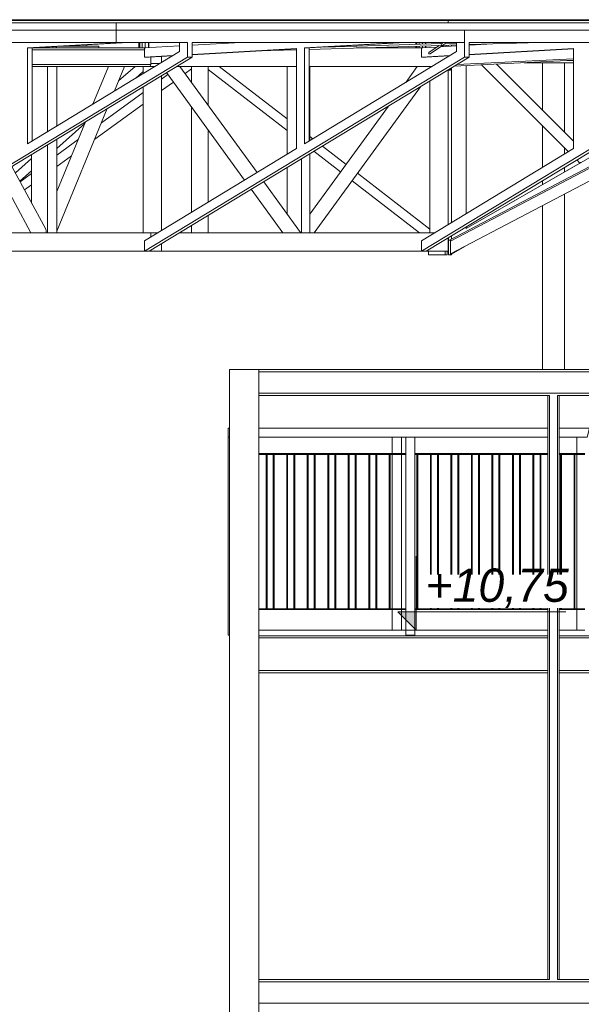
# Model space of a CAD drawing. Header units: centimetres. Extents: x -1103 to 10505, y -997 to 1780.
# Tile 93 of 102: x 9695 to 9999, y 451 to 984. Entities that reach past the tile are written whole.
import ezdxf

# ---------------------------------------------------------------- set-up
doc = ezdxf.new("R2010")
doc.units = ezdxf.units.CM
doc.header["$LTSCALE"] = 0.1
doc.header["$MEASUREMENT"] = 0
doc.linetypes.add('Wipeout_Contour', pattern=[1000, 0, -1000])
for name, color, linetype in [('2_barierki.ISTN', 7, 'Continuous'), ('2_kładka_IFC.K_IR', 7, 'Continuous'), ('2_lądowisko_IFC.ISTN', 7, 'Continuous'), ('2_stropy.K_IR', 7, 'Continuous'), ('3_lądowisko.K_IR', 7, 'Continuous'), ('5_wymiary.K_IR', 7, 'Continuous')]:
    doc.layers.add(name, color=color, linetype=linetype)
doc.styles.add('GENERATED_STYLE_3', font='txt')

# ---------------------------------------------------------------- blocks, each defined once
blk = doc.blocks.new('ElemPrzekroju_677_2', base_point=(10358.23, -421.51))
at = {"layer": '2_stropy.K_IR', "color": 7, "linetype": 'Continuous', "lineweight": 9}
for p, q in [((9412.75, 982.04), (9747.29, 982.04)), ((9747.29, 982.04), (10127.1, 982.04)), ((9747.29, 978.04), (9747.29, 982.04)), ((10127.1, 978.04), (10127.1, 982.04)), ((9412.75, 978.04), (9747.29, 978.04)), ((9747.29, 978.04), (10127.1, 978.04))]:
    blk.add_line(p, q, dxfattribs=at)
blk = doc.blocks.new('ElemPrzekroju_680_2', base_point=(10358.23, -421.51))
at = {"layer": '2_stropy.K_IR', "color": 252, "linetype": 'Continuous', "lineweight": 9}
blk.add_line((9731.4, 969.39), (9731.4, 970.19), dxfattribs=at)
blk = doc.blocks.new('ElemPrzekroju_682_2', base_point=(10358.23, -421.51))
at = {"layer": '3_lądowisko.K_IR', "color": 7, "linetype": 'Continuous', "lineweight": 15}
for p, q in [((9583.55, 983.79), (9600.87, 983.79)), ((9600.87, 983.29), (9583.55, 983.29)), ((9600.87, 983.79), (9927.1, 983.79)), ((9600.87, 983.79), (9600.87, 983.29)), ((9600.87, 983.29), (9927.1, 983.29)), ((9927.1, 983.29), (9927.1, 983.79))]:
    blk.add_line(p, q, dxfattribs=at)
blk = doc.blocks.new('ElemPrzekroju_731_2', base_point=(10358.23, -421.51))
at = {"layer": '2_lądowisko_IFC.ISTN', "color": 252, "linetype": 'Continuous', "lineweight": 9}
for p, q in [((9747.29, 971.49), (9747.29, 978.04)), ((9935.87, 963.49), (9935.87, 978.04)), ((9935.87, 971.49), (9935.87, 978.04)), ((9747.29, 971.49), (9672.55, 971.49)), ((9751.34, 971.49), (9699.27, 968.48)), ((9753.84, 971.49), (9701.77, 968.48)), ((9747.29, 971.49), (9785.88, 971.49)), ((9747.29, 971.49), (9782.41, 971.49)), ((9759.5, 968.53), (9759.5, 971.49)), ((9760.06, 968.53), (9760.06, 971.49)), ((9761.45, 968.53), (9761.45, 971.49)), ((9781.55, 969.58), (9762.65, 968.49)), ((9763.08, 968.53), (9763.08, 971.49)), ((9764.88, 968.62), (9764.88, 971.49)), ((9765, 968.62), (9765, 971.49)), ((9781.55, 966.51), (9781.55, 971.49)), ((9782.41, 971.49), (9785.88, 971.49)), ((9785.88, 963.49), (9785.88, 971.49)), ((9935.87, 971.49), (9788.38, 971.49)), ((9788.38, 963.49), (9788.38, 971.49)), ((9814.63, 971.49), (9788.38, 969.97)), ((9809.5, 971.19), (9809.5, 971.49)), ((9810.06, 971.22), (9810.06, 971.49)), ((9811.45, 971.3), (9811.45, 971.49)), ((9813.08, 971.4), (9813.08, 971.49)), ((9901.34, 971.49), (9849.27, 968.48)), ((9903.84, 971.49), (9851.77, 968.48)), ((9851.77, 967.72), (9923.82, 969.89)), ((9860.3, 968.97), (9923.67, 970.88)), ((9909.5, 970.46), (9909.5, 971.49)), ((9910.06, 970.47), (9910.06, 971.49)), ((9911.45, 970.52), (9911.45, 971.49)), ((9911.45, 968.53), (9911.45, 969.52)), ((9913.08, 970.57), (9913.08, 971.49)), ((9913.08, 968.53), (9913.08, 969.57)), ((9914.88, 970.62), (9914.88, 971.49)), ((9914.88, 968.62), (9914.88, 969.62)), ((9915, 970.62), (9915, 971.49)), ((9915, 968.62), (9915, 969.62)), ((9916.61, 966.08), (9922.13, 969.84)), ((9917.35, 965.4), (9923.94, 969.89)), ((9920.84, 968.96), (9922.02, 969.77)), ((9931.54, 969.58), (9922.73, 969.07)), ((9923.09, 970.87), (9923.09, 971.49)), ((9923.33, 970.39), (9923.46, 970.74)), ((9923.49, 970.04), (9923.33, 970.39)), ((9923.46, 970.74), (9924.55, 971.49)), ((9923.82, 969.89), (9923.49, 970.04)), ((9923.82, 969.89), (9931.54, 970.12)), ((9924.18, 970.06), (9923.82, 969.89)), ((9924.18, 970.06), (9926.28, 971.49)), ((9924.29, 971.31), (9924.29, 971.49)), ((9924.29, 969.16), (9924.29, 969.9)), ((9925.47, 970.94), (9931.54, 971.12)), ((9925.89, 970.95), (9925.89, 971.22)), ((9925.89, 969.25), (9925.89, 969.95)), ((9927.09, 970.99), (9927.09, 971.49)), ((9927.09, 969.32), (9927.09, 969.99)), ((9931.54, 966.51), (9931.54, 971.49)), ((9938.37, 963.49), (9938.37, 971.49)), ((9938.37, 970.33), (9976.86, 971.49)), ((10085.86, 971.49), (9938.37, 971.49)), ((9938.37, 971.33), (9943.68, 971.49)), ((9951.25, 970.72), (9938.37, 969.97)), ((9701.77, 968.48), (9699.27, 968.48)), ((9699.27, 916.64), (9699.27, 968.48)), ((9781.55, 966.51), (9699.27, 916.64)), ((9701.77, 918.15), (9701.77, 968.48)), ((9762.66, 967.49), (9701.77, 967.49)), ((9762.65, 968.49), (9701.87, 968.49)), ((9709.5, 968.53), (9709.5, 968.93)), ((9709.5, 968.53), (9710.06, 968.53)), ((9710.06, 968.53), (9710.06, 968.96)), ((9710.06, 968.53), (9711.45, 968.53)), ((9711.45, 968.53), (9711.45, 969.04)), ((9711.45, 968.53), (9712.36, 968.53)), ((9712.36, 968.53), (9713.08, 968.53)), ((9713.08, 968.53), (9713.08, 969.14)), ((9713.08, 968.53), (9714.88, 968.53)), ((9714.88, 968.53), (9714.88, 969.24)), ((9714.88, 968.53), (9715, 968.53)), ((9715, 968.53), (9715, 969.25)), ((9738, 969.39), (9717.46, 969.39)), ((9738, 968.49), (9738, 969.39)), ((9759.5, 968.53), (9760.06, 968.53)), ((9760.06, 968.53), (9761.45, 968.53)), ((9761.45, 968.53), (9762.36, 968.53)), ((9762.36, 968.53), (9763.08, 968.53)), ((9762.65, 968.49), (9762.65, 967.5)), ((9762.66, 967.49), (9762.65, 967.5)), ((9762.66, 963.48), (9762.66, 967.49)), ((9778.01, 964.37), (9762.66, 963.48)), ((9763.08, 968.53), (9763.35, 968.53)), ((9777.75, 964.21), (9765.16, 963.48)), ((9844.94, 968.23), (9788.38, 964.97)), ((9844.94, 968.09), (9788.38, 964.82)), ((9824.06, 966.88), (9844.94, 967.51)), ((9844.94, 914.01), (9844.94, 968.23)), ((9851.77, 968.48), (9849.27, 968.48)), ((9849.27, 916.64), (9849.27, 968.48)), ((9931.54, 966.51), (9849.27, 916.64)), ((9851.77, 918.15), (9851.77, 968.48)), ((9861.45, 969.01), (9861.45, 969.04)), ((9863.08, 969.06), (9863.08, 969.14)), ((9864.88, 969.11), (9864.88, 969.24)), ((9865, 969.12), (9865, 969.25)), ((9912.65, 968.49), (9877.32, 968.49)), ((9909.5, 968.53), (9909.5, 969.46)), ((9909.5, 968.53), (9910.06, 968.53)), ((9910.06, 968.53), (9910.06, 969.47)), ((9910.06, 968.53), (9911.45, 968.53)), ((9911.45, 968.53), (9912.36, 968.53)), ((9912.36, 968.53), (9913.08, 968.53)), ((9920.84, 968.96), (9912.65, 968.49)), ((9912.65, 963.48), (9912.65, 968.49)), ((9928.01, 964.37), (9912.65, 963.48)), ((9913.08, 968.53), (9913.35, 968.53)), ((9927.75, 964.21), (9915.15, 963.48)), ((9916.61, 966.08), (9916.48, 965.72)), ((9916.48, 965.72), (9916.64, 965.37)), ((9916.64, 965.37), (9917, 965.24)), ((9917, 965.24), (9917.35, 965.4)), ((9923.09, 969.09), (9923.09, 969.31)), ((9994.93, 968.23), (9938.37, 964.97)), ((9994.93, 968.09), (9938.37, 964.82)), ((9994.93, 914.01), (9994.93, 968.23)), ((9785.88, 963.49), (9612.66, 858.49)), ((9788.38, 963.49), (9615.16, 858.49)), ((9766.15, 959.49), (9701.77, 959.49)), ((9935.87, 963.49), (9762.66, 858.49)), ((9765.16, 963.48), (9762.66, 963.48)), ((9938.37, 963.49), (9765.16, 858.49)), ((9765.81, 958.78), (9766.15, 959.49)), ((9766.15, 960.09), (9766.15, 963.54)), ((9766.15, 959.49), (9766.15, 960.09)), ((9770.95, 960.09), (9766.15, 960.09)), ((9771.89, 960.65), (9771.89, 963.87)), ((9771.92, 963.87), (9771.92, 960.68)), ((9788.38, 963.49), (9785.88, 963.49)), ((10085.86, 963.49), (9912.65, 858.49)), ((9915.15, 963.48), (9912.65, 963.48)), ((10088.36, 963.49), (9915.15, 858.49)), ((9927.1, 964.17), (9927.1, 963.82)), ((9938.37, 963.49), (9935.87, 963.49)), ((9978.1, 960.49), (9968.22, 960.49)), ((9978.1, 934.94), (9978.1, 960.49)), ((9978.1, 960.49), (9990.1, 960.49)), ((9994.93, 960.49), (9990.1, 960.49)), ((9990.1, 922.94), (9990.1, 960.49)), ((9994.93, 961.64), (9991.28, 961.64)), ((9709.34, 958.49), (9701.77, 958.49)), ((9710.21, 958.49), (9709.34, 958.49)), ((9710.21, 958.49), (9710.21, 923.27)), ((9715.21, 958.49), (9710.21, 958.49)), ((9714.14, 958.49), (9710.21, 958.49)), ((9715.21, 958.49), (9715.21, 926.3)), ((9750.18, 958.49), (9715.21, 958.49)), ((9734.7, 938.11), (9743.09, 958.49)), ((9746.44, 945.23), (9751.9, 958.49)), ((9748.66, 950.62), (9757.51, 958.49)), ((9751.74, 958.49), (9750.18, 958.49)), ((9764.99, 958.49), (9751.74, 958.49)), ((9758.01, 952.24), (9761.89, 955.69)), ((9761.89, 954.59), (9761.89, 958.49)), ((9764.99, 958.49), (9765.81, 958.78)), ((9764.99, 958.49), (9768.31, 958.49)), ((9771.89, 951.59), (9775.34, 954.08)), ((9774.58, 955.13), (9816.87, 897)), ((9844.94, 958.49), (9780.13, 958.49)), ((9781.48, 958.49), (9780.13, 958.49)), ((9780.13, 958.49), (9781.13, 958.49)), ((9781.69, 958.49), (9781.48, 958.49)), ((9781.77, 958.49), (9781.69, 958.49)), ((9781.77, 958.49), (9823.56, 901.05)), ((9784.59, 954.61), (9788.09, 957.14)), ((9788.09, 949.81), (9788.09, 958.49)), ((9797.09, 937.44), (9797.09, 958.43)), ((9797.09, 956.85), (9839.92, 923.78)), ((9803.15, 958.49), (9839.92, 930.1)), ((9839.92, 958.49), (9839.92, 910.97)), ((9918.31, 958.49), (9851.77, 958.49)), ((9852.21, 958.49), (9852.21, 918.42)), ((9910.36, 958.49), (9904.09, 949.87)), ((9927.09, 872.89), (9927.09, 956.65)), ((9771.89, 869.73), (9771.89, 953.49)), ((9771.89, 945.41), (9778.28, 950.04)), ((9917.09, 868.49), (9917.09, 950.59)), ((9739.35, 928.03), (9761.89, 944.34)), ((9761.89, 868.49), (9761.89, 947.43)), ((9912.01, 947.51), (9854.52, 868.49)), ((9734.4, 937.93), (9734.75, 938.24)), ((9735.73, 919.23), (9761.89, 938.17)), ((9715.21, 869.43), (9742.51, 935.68)), ((9788.09, 879.55), (9788.09, 936.56)), ((9894.77, 937.06), (9852.21, 878.56)), ((9715.21, 890.81), (9730.76, 928.56)), ((9715.21, 914.16), (9730.4, 927.68)), ((9797.09, 885.01), (9797.09, 924.19)), ((9978.1, 903.81), (9978.1, 926.43)), ((9715.21, 919.14), (9715.21, 868.49)), ((9715.21, 910.54), (9726.8, 918.93)), ((9852.21, 920.6), (9853.79, 919.38)), ((9710.21, 916.1), (9710.21, 868.49)), ((9844.94, 914.01), (9762.66, 864.14)), ((9852.21, 911.26), (9852.21, 868.49)), ((9854.41, 912.59), (9868.85, 901.44)), ((9858.99, 915.37), (9871.8, 905.48)), ((9994.93, 914.01), (9912.65, 864.14)), ((10021.59, 913.74), (9927.81, 864.52)), ((9990.1, 911.08), (9990.1, 914.43)), ((9692.75, 900.88), (9701.55, 908.7)), ((9701.55, 910.86), (9701.55, 884.58)), ((9715.21, 904.37), (9723.17, 910.14)), ((9847.71, 908.53), (9847.71, 868.49)), ((9709.14, 870.52), (9690.86, 904.38)), ((9695.19, 896.35), (9701.55, 902.01)), ((9695.31, 896.13), (9701.55, 900.65)), ((9839.92, 903.81), (9839.92, 878.56)), ((9877.97, 900.71), (9917.09, 870.51)), ((9990.1, 901.47), (9990.1, 903.92)), ((9701.12, 868.49), (9683.99, 900.21)), ((9827.17, 896.08), (9847.08, 868.72)), ((9875.03, 896.67), (9911.52, 868.49)), ((9978.1, 894.57), (9978.1, 896.65)), ((9697.71, 891.7), (9701.55, 894.48)), ((9820.48, 892.03), (9837.61, 868.49)), ((9990.1, 794.49), (9990.1, 889.51)), ((9978.1, 794.49), (9978.1, 883.21)), ((9797.09, 868.49), (9797.09, 877.84)), ((9710.21, 868.49), (9661.21, 868.49)), ((9709.29, 870.17), (9709.14, 870.52)), ((9709.34, 869.75), (9709.29, 870.17)), ((9709.34, 868.49), (9709.34, 869.75)), ((9715.21, 868.49), (9710.21, 868.49)), ((9766.15, 868.49), (9715.21, 868.49)), ((9766.15, 866.89), (9766.15, 868.49)), ((9766.15, 868.49), (9769.84, 868.49)), ((9919.83, 868.49), (9781.65, 868.49)), ((9788.09, 868.49), (9788.09, 872.39)), ((9837.61, 868.49), (9837.68, 868.49)), ((9837.68, 868.49), (9837.89, 868.49)), ((9847.19, 868.49), (9847.08, 868.72)), ((9762.66, 858.49), (9762.66, 864.14)), ((9766.15, 866.25), (9766.15, 866.89)), ((9912.65, 858.49), (9912.65, 864.14)), ((9927.1, 865.73), (9927.1, 858.49)), ((9927.19, 864.19), (9927.1, 864.14)), ((9766.15, 858.49), (9615.16, 858.49)), ((9765.16, 858.49), (9762.66, 858.49)), ((9766.15, 858.49), (9766.15, 859.09)), ((9771.89, 858.49), (9766.15, 858.49)), ((9771.89, 860.09), (9771.89, 862.57)), ((9771.89, 859.48), (9771.89, 860.09)), ((9771.89, 858.96), (9771.89, 859.48)), ((9771.89, 858.61), (9771.89, 858.96)), ((9771.89, 858.49), (9771.89, 858.61)), ((9771.92, 858.49), (9771.89, 858.49)), ((9771.92, 862.59), (9771.92, 858.49)), ((9927.1, 858.49), (9771.92, 858.49)), ((9915.15, 858.49), (9912.65, 858.49)), ((9927.19, 858.54), (9927.1, 858.49)), ((9808.6, -82.9), (9808.6, 794.49)), ((9808.6, 794.49), (9824.6, 794.49)), ((9824.6, -83.71), (9824.6, 794.49)), ((9824.6, 794.49), (10343.6, 794.49)), ((9824.6, 793.29), (10343.6, 793.29)), ((9824.6, 781.69), (10343.6, 781.69)), ((9824.6, 780.49), (9981.9, 780.49)), ((9981.1, 464.49), (9981.1, 780.49)), ((9981.9, 464.49), (9981.9, 780.49)), ((9986.3, 780.49), (10343.6, 780.49)), ((9986.3, 464.49), (9986.3, 780.49)), ((9987.1, 464.49), (9987.1, 780.49)), ((9824.6, 653.49), (9904.06, 653.49)), ((9981.1, 650.49), (9824.6, 650.49)), ((9909.06, 653.49), (9981.1, 653.49)), ((9987.1, 653.49), (10001.03, 653.49)), ((10004.06, 650.49), (9987.1, 650.49)), ((9981.1, 649.34), (9824.6, 649.34)), ((10007.03, 649.34), (9987.1, 649.34)), ((9981.1, 631.64), (9824.6, 631.64)), ((9981.1, 630.49), (9824.6, 630.49)), ((10005.65, 631.64), (9987.1, 631.64)), ((10005.38, 630.49), (9987.1, 630.49)), ((9824.6, 464.49), (9981.9, 464.49)), ((9986.3, 464.49), (10343.6, 464.49)), ((9824.6, 463.29), (10343.6, 463.29)), ((9824.6, 451.69), (10343.6, 451.69))]:
    blk.add_line(p, q, dxfattribs=at)
blk = doc.blocks.new('ElemPrzekroju_869_2', base_point=(10358.23, -421.51))
at = {"layer": '2_barierki.ISTN', "color": 252, "linetype": 'Continuous', "lineweight": 0}
for p, q in [((9808.03, 757.85), (9808.03, 762.85)), ((9808.6, 762.85), (9808.03, 762.85)), ((9981.1, 762.85), (9824.6, 762.85)), ((10003.53, 762.85), (9987.1, 762.85)), ((10002.35, 757.85), (10003.53, 762.85)), ((9904.06, 757.85), (9824.6, 757.85)), ((9981.1, 757.85), (9909.06, 757.85)), ((10001.03, 757.85), (9987.1, 757.85)), ((10002.35, 757.85), (10001.03, 757.85))]:
    blk.add_line(p, q, dxfattribs=at)
blk = doc.blocks.new('ElemPrzekroju_870_2', base_point=(10358.23, -421.51))
at = {"layer": '2_barierki.ISTN', "color": 252, "linetype": 'Continuous', "lineweight": 0}
for p, q in [((9828.53, 665.1), (9824.6, 665.1)), ((9904.06, 664.6), (9824.6, 664.6)), ((9829.03, 665.1), (9828.53, 665.1)), ((9839.64, 665.1), (9829.03, 665.1)), ((9840.14, 665.1), (9839.64, 665.1)), ((9850.76, 665.1), (9840.14, 665.1)), ((9851.26, 665.1), (9850.76, 665.1)), ((9861.87, 665.1), (9851.26, 665.1)), ((9862.37, 665.1), (9861.87, 665.1)), ((9872.98, 665.1), (9862.37, 665.1)), ((9873.48, 665.1), (9872.98, 665.1)), ((9884.09, 665.1), (9873.48, 665.1)), ((9884.59, 665.1), (9884.09, 665.1)), ((9895.2, 665.1), (9884.59, 665.1)), ((9895.7, 665.1), (9895.2, 665.1)), ((9904.06, 665.1), (9895.7, 665.1)), ((9917.42, 665.1), (9909.06, 665.1)), ((9981.1, 664.6), (9909.06, 664.6)), ((9917.92, 665.1), (9917.42, 665.1)), ((9928.53, 665.1), (9917.92, 665.1)), ((9929.03, 665.1), (9928.53, 665.1)), ((9939.64, 665.1), (9929.03, 665.1)), ((9940.14, 665.1), (9939.64, 665.1)), ((9950.76, 665.1), (9940.14, 665.1)), ((9951.26, 665.1), (9950.76, 665.1)), ((9961.87, 665.1), (9951.26, 665.1)), ((9962.37, 665.1), (9961.87, 665.1)), ((9972.98, 665.1), (9962.37, 665.1)), ((9973.48, 665.1), (9972.98, 665.1)), ((9981.1, 665.1), (9973.48, 665.1)), ((9995.2, 665.1), (9987.1, 665.1)), ((10001.03, 664.6), (9987.1, 664.6)), ((9995.7, 665.1), (9995.2, 665.1)), ((10001.03, 665.1), (9995.7, 665.1))]:
    blk.add_line(p, q, dxfattribs=at)
blk = doc.blocks.new('ElemPrzekroju_871_2', base_point=(10358.23, -421.51))
at = {"layer": '2_barierki.ISTN', "color": 252, "linetype": 'Continuous', "lineweight": 0}
for p, q in [((9904.06, 749.1), (9824.6, 749.1)), ((9828.53, 748.6), (9824.6, 748.6)), ((9829.03, 748.6), (9828.53, 748.6)), ((9839.64, 748.6), (9829.03, 748.6)), ((9840.14, 748.6), (9839.64, 748.6)), ((9850.76, 748.6), (9840.14, 748.6)), ((9851.26, 748.6), (9850.76, 748.6)), ((9861.87, 748.6), (9851.26, 748.6)), ((9862.37, 748.6), (9861.87, 748.6)), ((9872.98, 748.6), (9862.37, 748.6)), ((9873.48, 748.6), (9872.98, 748.6)), ((9884.09, 748.6), (9873.48, 748.6)), ((9884.59, 748.6), (9884.09, 748.6)), ((9895.2, 748.6), (9884.59, 748.6)), ((9895.7, 748.6), (9895.2, 748.6)), ((9904.06, 748.6), (9895.7, 748.6)), ((9981.1, 749.1), (9909.06, 749.1)), ((9917.42, 748.6), (9909.06, 748.6)), ((9917.92, 748.6), (9917.42, 748.6)), ((9928.53, 748.6), (9917.92, 748.6)), ((9929.03, 748.6), (9928.53, 748.6)), ((9939.64, 748.6), (9929.03, 748.6)), ((9940.14, 748.6), (9939.64, 748.6)), ((9950.76, 748.6), (9940.14, 748.6)), ((9951.26, 748.6), (9950.76, 748.6)), ((9961.87, 748.6), (9951.26, 748.6)), ((9962.37, 748.6), (9961.87, 748.6)), ((9972.98, 748.6), (9962.37, 748.6)), ((9973.48, 748.6), (9972.98, 748.6)), ((9981.1, 748.6), (9973.48, 748.6)), ((10001.03, 749.1), (9987.1, 749.1)), ((9995.2, 748.6), (9987.1, 748.6)), ((9995.7, 748.6), (9995.2, 748.6)), ((10001.03, 748.6), (9995.7, 748.6))]:
    blk.add_line(p, q, dxfattribs=at)
blk = doc.blocks.new('ElemPrzekroju_1029_2', base_point=(10358.23, -421.51))
at = {"layer": '2_stropy.K_IR', "color": 7, "linetype": 'Continuous', "lineweight": 9}
for p, q in [((9927.1, 983.29), (10127.1, 983.29)), ((9927.1, 982.04), (9927.1, 983.29))]:
    blk.add_line(p, q, dxfattribs=at)
blk = doc.blocks.new('ElemPrzekroju_1122_2', base_point=(10358.23, -421.51))
at = {"layer": '3_lądowisko.K_IR', "color": 7, "linetype": 'Continuous', "lineweight": 15}
blk.add_line((9927.1, 983.79), (10117.1, 983.79), dxfattribs=at)
blk = doc.blocks.new('ElemPrzekroju_1138_2', base_point=(10358.23, -421.51))
at = {"layer": '2_kładka_IFC.K_IR', "color": 7, "linetype": 'Continuous', "lineweight": 15}
for p, q in [((9928.79, 971.49), (9928.79, 971.04)), ((9928.79, 970.04), (9928.79, 969.42)), ((9942.8, 970.23), (9942.57, 970.45)), ((9942.82, 970.23), (9942.6, 970.46)), ((9928.39, 857.13), (10141.84, 969.15)), ((9927.19, 964.18), (9927.19, 963.87)), ((9994.93, 961.82), (9930.3, 958.6)), ((9994.93, 962.62), (9931.74, 959.47)), ((9936.79, 958.92), (9936.79, 878.77)), ((9936.79, 958.92), (9936.79, 878.77)), ((9936.8, 958.92), (9936.8, 958.92)), ((9992.18, 912.35), (9945.2, 959.34)), ((9994.93, 918.08), (9953.28, 959.74)), ((9994.93, 918.11), (9953.3, 959.74)), ((9927.19, 956.71), (9927.19, 956.5)), ((9927.19, 956.5), (9928.39, 956.5)), ((9928.39, 957.44), (9928.39, 957.44)), ((9928.39, 957.44), (9928.39, 956.52)), ((9928.39, 957.44), (9928.39, 957.44)), ((9928.39, 957.44), (9928.39, 956.5)), ((9928.39, 956.62), (9928.79, 956.62)), ((9928.4, 956.62), (9928.4, 956.55)), ((9928.79, 957.68), (9928.79, 956.62)), ((9928.79, 957.68), (9928.79, 957.68)), ((9928.79, 956.62), (9928.79, 873.92)), ((10021.59, 919.55), (9936.79, 870.8)), ((9928.39, 863.9), (10021.59, 912.81)), ((9998.33, 906.2), (9936.79, 870.82)), ((9998.34, 906.18), (9996.64, 907.89)), ((9998.34, 906.18), (9998.39, 906.22)), ((9998.39, 906.22), (9998.55, 906.31)), ((9998.55, 906.31), (9998.78, 906.44)), ((9998.78, 906.44), (9999.06, 906.6)), ((9936.79, 871.61), (9936.79, 871.61)), ((9936.79, 871.61), (9936.79, 870.82)), ((9936.79, 871.61), (9936.79, 871.61)), ((9936.79, 871.61), (9936.79, 870.8)), ((9927.19, 865.79), (9927.19, 864.54)), ((9927.19, 864.54), (9927.85, 864.54)), ((9927.19, 864.53), (9927.19, 864.52)), ((9927.19, 864.53), (9927.85, 864.53)), ((9927.19, 864.52), (9928.39, 864.52)), ((9927.19, 864.51), (9927.19, 856.51)), ((9927.19, 864.51), (9928.39, 864.51)), ((9928.39, 864.51), (9928.39, 864.52)), ((9928.39, 864.51), (9928.39, 856.51)), ((9928.5, 866.59), (9928.79, 866.59)), ((9928.51, 866.59), (9928.79, 866.59)), ((9928.54, 866.61), (9928.79, 866.61)), ((9928.54, 866.61), (9928.79, 866.61)), ((9928.79, 866.76), (9928.79, 866.59)), ((9928.79, 866.59), (9928.79, 866.59)), ((9928.79, 866.59), (9928.79, 865.03)), ((9916.44, 856.58), (9916.44, 858.49)), ((9925.44, 858.49), (9925.44, 856.58)), ((9926.48, 858.49), (9926.48, 856.58)), ((9936.08, 861.16), (9928.79, 856.97)), ((9925.44, 856.58), (9916.44, 856.58)), ((9916.44, 856.58), (9917.48, 856.58)), ((9925.44, 856.58), (9926.48, 856.58)), ((9927.19, 856.51), (9928.39, 856.51)), ((9928.39, 857.13), (9928.39, 857.13)), ((9928.39, 857.13), (9928.39, 856.53)), ((9928.39, 856.59), (9928.79, 856.59)), ((9928.79, 857.34), (9928.79, 857.34)), ((9928.79, 857.34), (9928.79, 856.59)), ((9928.8, 856.97), (9928.8, 856.97)), ((9928.8, 856.97), (9928.8, 856.61))]:
    blk.add_line(p, q, dxfattribs=at)
blk = doc.blocks.new('ElemPrzekroju_1448_2', base_point=(10358.23, -421.51))
at = {"layer": '2_barierki.ISTN', "color": 252, "linetype": 'Continuous', "lineweight": 0}
for p, q in [((9904.06, 757.85), (9909.06, 757.85)), ((9904.06, 650.85), (9904.06, 757.85)), ((9909.06, 650.85), (9909.06, 757.85)), ((9904.06, 650.85), (9909.06, 650.85))]:
    blk.add_line(p, q, dxfattribs=at)
blk = doc.blocks.new('ElemPrzekroju_1449_2', base_point=(10358.23, -421.51))
at = {"layer": '2_barierki.ISTN', "color": 252, "linetype": 'Continuous', "lineweight": 0}
for p, q in [((9995.2, 748.85), (9995.7, 748.85)), ((9995.2, 748.6), (9995.2, 748.85)), ((9995.2, 665.1), (9995.2, 748.6)), ((9995.7, 748.6), (9995.7, 748.85)), ((9995.7, 665.1), (9995.7, 748.6)), ((9995.2, 664.85), (9995.2, 665.1)), ((9995.2, 664.85), (9995.7, 664.85)), ((9995.7, 664.85), (9995.7, 665.1))]:
    blk.add_line(p, q, dxfattribs=at)
blk = doc.blocks.new('ElemPrzekroju_1450_2', base_point=(10358.23, -421.51))
at = {"layer": '2_barierki.ISTN', "color": 252, "linetype": 'Continuous', "lineweight": 0}
for p, q in [((9972.98, 748.85), (9973.48, 748.85)), ((9972.98, 748.6), (9972.98, 748.85)), ((9972.98, 665.1), (9972.98, 748.6)), ((9973.48, 748.6), (9973.48, 748.85)), ((9973.48, 665.1), (9973.48, 748.6)), ((9972.98, 664.85), (9972.98, 665.1)), ((9972.98, 664.85), (9973.48, 664.85)), ((9973.48, 664.85), (9973.48, 665.1))]:
    blk.add_line(p, q, dxfattribs=at)
blk = doc.blocks.new('ElemPrzekroju_1451_2', base_point=(10358.23, -421.51))
at = {"layer": '2_barierki.ISTN', "color": 252, "linetype": 'Continuous', "lineweight": 0}
for p, q in [((9961.87, 748.85), (9962.37, 748.85)), ((9961.87, 748.6), (9961.87, 748.85)), ((9961.87, 665.1), (9961.87, 748.6)), ((9962.37, 748.6), (9962.37, 748.85)), ((9962.37, 665.1), (9962.37, 748.6)), ((9961.87, 664.85), (9961.87, 665.1)), ((9961.87, 664.85), (9962.37, 664.85)), ((9962.37, 664.85), (9962.37, 665.1))]:
    blk.add_line(p, q, dxfattribs=at)
blk = doc.blocks.new('ElemPrzekroju_1452_2', base_point=(10358.23, -421.51))
at = {"layer": '2_barierki.ISTN', "color": 252, "linetype": 'Continuous', "lineweight": 0}
for p, q in [((9950.76, 748.85), (9951.26, 748.85)), ((9950.76, 748.6), (9950.76, 748.85)), ((9950.76, 665.1), (9950.76, 748.6)), ((9951.26, 748.6), (9951.26, 748.85)), ((9951.26, 665.1), (9951.26, 748.6)), ((9950.76, 664.85), (9950.76, 665.1)), ((9950.76, 664.85), (9951.26, 664.85)), ((9951.26, 664.85), (9951.26, 665.1))]:
    blk.add_line(p, q, dxfattribs=at)
blk = doc.blocks.new('ElemPrzekroju_1453_2', base_point=(10358.23, -421.51))
at = {"layer": '2_barierki.ISTN', "color": 252, "linetype": 'Continuous', "lineweight": 0}
for p, q in [((9939.64, 748.85), (9940.14, 748.85)), ((9939.64, 748.6), (9939.64, 748.85)), ((9939.64, 665.1), (9939.64, 748.6)), ((9940.14, 748.6), (9940.14, 748.85)), ((9940.14, 665.1), (9940.14, 748.6)), ((9939.64, 664.85), (9939.64, 665.1)), ((9939.64, 664.85), (9940.14, 664.85)), ((9940.14, 664.85), (9940.14, 665.1))]:
    blk.add_line(p, q, dxfattribs=at)
blk = doc.blocks.new('ElemPrzekroju_1454_2', base_point=(10358.23, -421.51))
at = {"layer": '2_barierki.ISTN', "color": 252, "linetype": 'Continuous', "lineweight": 0}
for p, q in [((9928.53, 748.85), (9929.03, 748.85)), ((9928.53, 748.6), (9928.53, 748.85)), ((9928.53, 665.1), (9928.53, 748.6)), ((9929.03, 748.6), (9929.03, 748.85)), ((9929.03, 665.1), (9929.03, 748.6)), ((9928.53, 664.85), (9928.53, 665.1)), ((9928.53, 664.85), (9929.03, 664.85)), ((9929.03, 664.85), (9929.03, 665.1))]:
    blk.add_line(p, q, dxfattribs=at)
blk = doc.blocks.new('ElemPrzekroju_1455_2', base_point=(10358.23, -421.51))
at = {"layer": '2_barierki.ISTN', "color": 252, "linetype": 'Continuous', "lineweight": 0}
for p, q in [((9917.42, 748.85), (9917.92, 748.85)), ((9917.42, 748.6), (9917.42, 748.85)), ((9917.42, 665.1), (9917.42, 748.6)), ((9917.92, 748.6), (9917.92, 748.85)), ((9917.92, 665.1), (9917.92, 748.6)), ((9917.42, 664.85), (9917.42, 665.1)), ((9917.42, 664.85), (9917.92, 664.85)), ((9917.92, 664.85), (9917.92, 665.1))]:
    blk.add_line(p, q, dxfattribs=at)
blk = doc.blocks.new('ElemPrzekroju_1456_2', base_point=(10358.23, -421.51))
at = {"layer": '2_barierki.ISTN', "color": 252, "linetype": 'Continuous', "lineweight": 0}
for p, q in [((9895.2, 748.85), (9895.7, 748.85)), ((9895.2, 748.6), (9895.2, 748.85)), ((9895.2, 665.1), (9895.2, 748.6)), ((9895.7, 748.6), (9895.7, 748.85)), ((9895.7, 665.1), (9895.7, 748.6)), ((9895.2, 664.85), (9895.2, 665.1)), ((9895.2, 664.85), (9895.7, 664.85)), ((9895.7, 664.85), (9895.7, 665.1))]:
    blk.add_line(p, q, dxfattribs=at)
blk = doc.blocks.new('ElemPrzekroju_1457_2', base_point=(10358.23, -421.51))
at = {"layer": '2_barierki.ISTN', "color": 252, "linetype": 'Continuous', "lineweight": 0}
for p, q in [((9884.09, 748.85), (9884.59, 748.85)), ((9884.09, 748.6), (9884.09, 748.85)), ((9884.09, 665.1), (9884.09, 748.6)), ((9884.59, 748.6), (9884.59, 748.85)), ((9884.59, 665.1), (9884.59, 748.6)), ((9884.09, 664.85), (9884.09, 665.1)), ((9884.09, 664.85), (9884.59, 664.85)), ((9884.59, 664.85), (9884.59, 665.1))]:
    blk.add_line(p, q, dxfattribs=at)
blk = doc.blocks.new('ElemPrzekroju_1458_2', base_point=(10358.23, -421.51))
at = {"layer": '2_barierki.ISTN', "color": 252, "linetype": 'Continuous', "lineweight": 0}
for p, q in [((9872.98, 748.85), (9873.48, 748.85)), ((9872.98, 748.6), (9872.98, 748.85)), ((9872.98, 665.1), (9872.98, 748.6)), ((9873.48, 748.6), (9873.48, 748.85)), ((9873.48, 665.1), (9873.48, 748.6)), ((9872.98, 664.85), (9872.98, 665.1)), ((9872.98, 664.85), (9873.48, 664.85)), ((9873.48, 664.85), (9873.48, 665.1))]:
    blk.add_line(p, q, dxfattribs=at)
blk = doc.blocks.new('ElemPrzekroju_1459_2', base_point=(10358.23, -421.51))
at = {"layer": '2_barierki.ISTN', "color": 252, "linetype": 'Continuous', "lineweight": 0}
for p, q in [((9861.87, 748.85), (9862.37, 748.85)), ((9861.87, 748.6), (9861.87, 748.85)), ((9861.87, 665.1), (9861.87, 748.6)), ((9862.37, 748.6), (9862.37, 748.85)), ((9862.37, 665.1), (9862.37, 748.6)), ((9861.87, 664.85), (9861.87, 665.1)), ((9861.87, 664.85), (9862.37, 664.85)), ((9862.37, 664.85), (9862.37, 665.1))]:
    blk.add_line(p, q, dxfattribs=at)
blk = doc.blocks.new('ElemPrzekroju_1460_2', base_point=(10358.23, -421.51))
at = {"layer": '2_barierki.ISTN', "color": 252, "linetype": 'Continuous', "lineweight": 0}
for p, q in [((9850.76, 748.85), (9851.26, 748.85)), ((9850.76, 748.6), (9850.76, 748.85)), ((9850.76, 665.1), (9850.76, 748.6)), ((9851.26, 748.6), (9851.26, 748.85)), ((9851.26, 665.1), (9851.26, 748.6)), ((9850.76, 664.85), (9850.76, 665.1)), ((9850.76, 664.85), (9851.26, 664.85)), ((9851.26, 664.85), (9851.26, 665.1))]:
    blk.add_line(p, q, dxfattribs=at)
blk = doc.blocks.new('ElemPrzekroju_1461_2', base_point=(10358.23, -421.51))
at = {"layer": '2_barierki.ISTN', "color": 252, "linetype": 'Continuous', "lineweight": 0}
for p, q in [((9839.64, 748.85), (9840.14, 748.85)), ((9839.64, 748.6), (9839.64, 748.85)), ((9839.64, 665.1), (9839.64, 748.6)), ((9840.14, 748.6), (9840.14, 748.85)), ((9840.14, 665.1), (9840.14, 748.6)), ((9839.64, 664.85), (9839.64, 665.1)), ((9839.64, 664.85), (9840.14, 664.85)), ((9840.14, 664.85), (9840.14, 665.1))]:
    blk.add_line(p, q, dxfattribs=at)
blk = doc.blocks.new('ElemPrzekroju_1462_2', base_point=(10358.23, -421.51))
at = {"layer": '2_barierki.ISTN', "color": 252, "linetype": 'Continuous', "lineweight": 0}
for p, q in [((9828.53, 748.85), (9829.03, 748.85)), ((9828.53, 748.6), (9828.53, 748.85)), ((9828.53, 665.1), (9828.53, 748.6)), ((9829.03, 748.6), (9829.03, 748.85)), ((9829.03, 665.1), (9829.03, 748.6)), ((9828.53, 664.85), (9828.53, 665.1)), ((9828.53, 664.85), (9829.03, 664.85)), ((9829.03, 664.85), (9829.03, 665.1))]:
    blk.add_line(p, q, dxfattribs=at)
blk = doc.blocks.new('ElemPrzekroju_1463_2', base_point=(10358.23, -421.51))
at = {"layer": '2_barierki.ISTN', "color": 252, "linetype": 'Continuous', "lineweight": 0}
for p, q in [((9896.77, 749.1), (9896.77, 757.85)), ((9901.77, 749.1), (9901.77, 757.85)), ((9896.77, 665.1), (9896.77, 748.6)), ((9901.77, 665.1), (9901.77, 748.6)), ((9896.77, 653.49), (9896.77, 664.6)), ((9901.77, 653.49), (9901.77, 664.6))]:
    blk.add_line(p, q, dxfattribs=at)
blk = doc.blocks.new('ElemPrzekroju_1464_2', base_point=(10358.23, -421.51))
at = {"layer": '2_barierki.ISTN', "color": 252, "linetype": 'Continuous', "lineweight": 0}
for p, q in [((9832.36, 665.1), (9832.36, 748.6)), ((9832.86, 665.1), (9832.86, 748.6))]:
    blk.add_line(p, q, dxfattribs=at)
blk = doc.blocks.new('ElemPrzekroju_1465_2', base_point=(10358.23, -421.51))
at = {"layer": '2_barierki.ISTN', "color": 252, "linetype": 'Continuous', "lineweight": 0}
for p, q in [((9843.47, 665.1), (9843.47, 748.6)), ((9843.97, 665.1), (9843.97, 748.6))]:
    blk.add_line(p, q, dxfattribs=at)
blk = doc.blocks.new('ElemPrzekroju_1466_2', base_point=(10358.23, -421.51))
at = {"layer": '2_barierki.ISTN', "color": 252, "linetype": 'Continuous', "lineweight": 0}
for p, q in [((9854.58, 665.1), (9854.58, 748.6)), ((9855.08, 665.1), (9855.08, 748.6))]:
    blk.add_line(p, q, dxfattribs=at)
blk = doc.blocks.new('ElemPrzekroju_1467_2', base_point=(10358.23, -421.51))
at = {"layer": '2_barierki.ISTN', "color": 252, "linetype": 'Continuous', "lineweight": 0}
for p, q in [((9865.69, 665.1), (9865.69, 748.6)), ((9866.19, 665.1), (9866.19, 748.6))]:
    blk.add_line(p, q, dxfattribs=at)
blk = doc.blocks.new('ElemPrzekroju_1468_2', base_point=(10358.23, -421.51))
at = {"layer": '2_barierki.ISTN', "color": 252, "linetype": 'Continuous', "lineweight": 0}
for p, q in [((9876.8, 665.1), (9876.8, 748.6)), ((9877.3, 665.1), (9877.3, 748.6))]:
    blk.add_line(p, q, dxfattribs=at)
blk = doc.blocks.new('ElemPrzekroju_1469_2', base_point=(10358.23, -421.51))
at = {"layer": '2_barierki.ISTN', "color": 252, "linetype": 'Continuous', "lineweight": 0}
for p, q in [((9887.91, 665.1), (9887.91, 748.6)), ((9888.41, 665.1), (9888.41, 748.6))]:
    blk.add_line(p, q, dxfattribs=at)
blk = doc.blocks.new('ElemPrzekroju_1470_2', base_point=(10358.23, -421.51))
at = {"layer": '2_barierki.ISTN', "color": 252, "linetype": 'Continuous', "lineweight": 0}
for p, q in [((9996.77, 749.1), (9996.77, 757.85)), ((9996.77, 665.1), (9996.77, 748.6)), ((9996.77, 653.49), (9996.77, 664.6))]:
    blk.add_line(p, q, dxfattribs=at)
blk = doc.blocks.new('ElemPrzekroju_1471_2', base_point=(10358.23, -421.51))
at = {"layer": '2_barierki.ISTN', "color": 252, "linetype": 'Continuous', "lineweight": 0}
for p, q in [((9910.13, 665.1), (9910.13, 748.6)), ((9910.63, 665.1), (9910.63, 748.6))]:
    blk.add_line(p, q, dxfattribs=at)
blk = doc.blocks.new('ElemPrzekroju_1472_2', base_point=(10358.23, -421.51))
at = {"layer": '2_barierki.ISTN', "color": 252, "linetype": 'Continuous', "lineweight": 0}
for p, q in [((9921.25, 665.1), (9921.25, 748.6)), ((9921.75, 665.1), (9921.75, 748.6))]:
    blk.add_line(p, q, dxfattribs=at)
blk = doc.blocks.new('ElemPrzekroju_1473_2', base_point=(10358.23, -421.51))
at = {"layer": '2_barierki.ISTN', "color": 252, "linetype": 'Continuous', "lineweight": 0}
for p, q in [((9932.36, 665.1), (9932.36, 748.6)), ((9932.86, 665.1), (9932.86, 748.6))]:
    blk.add_line(p, q, dxfattribs=at)
blk = doc.blocks.new('ElemPrzekroju_1474_2', base_point=(10358.23, -421.51))
at = {"layer": '2_barierki.ISTN', "color": 252, "linetype": 'Continuous', "lineweight": 0}
for p, q in [((9943.47, 665.1), (9943.47, 748.6)), ((9943.97, 665.1), (9943.97, 748.6))]:
    blk.add_line(p, q, dxfattribs=at)
blk = doc.blocks.new('ElemPrzekroju_1475_2', base_point=(10358.23, -421.51))
at = {"layer": '2_barierki.ISTN', "color": 252, "linetype": 'Continuous', "lineweight": 0}
for p, q in [((9954.58, 665.1), (9954.58, 748.6)), ((9955.08, 665.1), (9955.08, 748.6))]:
    blk.add_line(p, q, dxfattribs=at)
blk = doc.blocks.new('ElemPrzekroju_1476_2', base_point=(10358.23, -421.51))
at = {"layer": '2_barierki.ISTN', "color": 252, "linetype": 'Continuous', "lineweight": 0}
for p, q in [((9965.69, 665.1), (9965.69, 748.6)), ((9966.19, 665.1), (9966.19, 748.6))]:
    blk.add_line(p, q, dxfattribs=at)
blk = doc.blocks.new('ElemPrzekroju_1477_2', base_point=(10358.23, -421.51))
at = {"layer": '2_barierki.ISTN', "color": 252, "linetype": 'Continuous', "lineweight": 0}
for p, q in [((9976.8, 665.1), (9976.8, 748.6)), ((9977.3, 665.1), (9977.3, 748.6))]:
    blk.add_line(p, q, dxfattribs=at)
blk = doc.blocks.new('ElemPrzekroju_1478_2', base_point=(10358.23, -421.51))
at = {"layer": '2_barierki.ISTN', "color": 252, "linetype": 'Continuous', "lineweight": 0}
for p, q in [((9987.91, 665.1), (9987.91, 748.6)), ((9988.41, 665.1), (9988.41, 748.6))]:
    blk.add_line(p, q, dxfattribs=at)
blk = doc.blocks.new('ElemPrzekroju_1536_2', base_point=(10358.23, -421.51))
at = {"layer": '2_barierki.ISTN', "color": 252, "linetype": 'Continuous', "lineweight": 0}
for p, q in [((9808.03, 757.85), (9808.6, 757.85)), ((9808.03, 650.85), (9808.03, 757.85)), ((9808.03, 650.85), (9808.6, 650.85))]:
    blk.add_line(p, q, dxfattribs=at)
blk = doc.blocks.new('Wymiary_11_2', base_point=(9909.78, -6.51))
at = {"layer": '5_wymiary.K_IR', "linetype": 'Continuous', "lineweight": 0}
blk.add_hatch(color=252, dxfattribs=at).paths.add_polyline_path([(9909.78, 653.49), (9909.78, 663.49), (9899.78, 663.49)])
at = {"layer": '5_wymiary.K_IR', "color": 252, "linetype": 'Continuous', "lineweight": 0}
for p, q in [((9909.78, 653.49), (9909.78, 693.49)), ((9909.78, 653.49), (9899.78, 663.49)), ((9899.78, 663.49), (9909.78, 663.49)), ((9909.78, 663.49), (9990.81, 663.49)), ((9909.78, 653.49), (9902.28, 653.49)), ((9909.78, 653.49), (9917.28, 653.49))]:
    blk.add_line(p, q, dxfattribs=at)
at = {"color": 254, "linetype": 'Wipeout_Contour', "lineweight": 0, "ltscale": 39902.522616}
blk.add_wipeout([(9914.78, 665.49), (9990.81, 665.49), (9990.81, 683.49), (9914.78, 683.49)], dxfattribs=at).dxf.layer = '5_wymiary.K_IR'
at = {"layer": '5_wymiary.K_IR', "color": 252, "lineweight": 0, "insert": (9914.78, 665.49), "char_height": 18, "attachment_point": 7, "style": 'GENERATED_STYLE_3'}
blk.add_mtext('\\A1;{\\pql;\\fArial|b0|i1|c238|p38;+10,75}', dxfattribs=at)

msp = doc.modelspace()

# ---------------------------------------------------------------- block references
at = {"layer": '2_barierki.ISTN', "lineweight": 0}
for name in ['ElemPrzekroju_869_2', 'ElemPrzekroju_1536_2', 'ElemPrzekroju_1463_2', 'ElemPrzekroju_1448_2', 'ElemPrzekroju_1470_2', 'ElemPrzekroju_871_2', 'ElemPrzekroju_1462_2', 'ElemPrzekroju_1464_2', 'ElemPrzekroju_1461_2', 'ElemPrzekroju_1465_2', 'ElemPrzekroju_1460_2', 'ElemPrzekroju_1466_2', 'ElemPrzekroju_1459_2', 'ElemPrzekroju_1467_2', 'ElemPrzekroju_1458_2', 'ElemPrzekroju_1468_2', 'ElemPrzekroju_1457_2', 'ElemPrzekroju_1469_2', 'ElemPrzekroju_1456_2', 'ElemPrzekroju_1471_2', 'ElemPrzekroju_1455_2', 'ElemPrzekroju_1472_2', 'ElemPrzekroju_1454_2', 'ElemPrzekroju_1473_2', 'ElemPrzekroju_1453_2', 'ElemPrzekroju_1474_2', 'ElemPrzekroju_1452_2', 'ElemPrzekroju_1475_2', 'ElemPrzekroju_1451_2', 'ElemPrzekroju_1476_2', 'ElemPrzekroju_1450_2', 'ElemPrzekroju_1477_2', 'ElemPrzekroju_1478_2', 'ElemPrzekroju_1449_2', 'ElemPrzekroju_870_2']:
    msp.add_blockref(name, (10358.23, -421.51), dxfattribs=at)
at = {"layer": '2_kładka_IFC.K_IR', "lineweight": 0}
msp.add_blockref('ElemPrzekroju_1138_2', (10358.23, -421.51), dxfattribs=at)
at = {"layer": '2_lądowisko_IFC.ISTN', "lineweight": 0}
msp.add_blockref('ElemPrzekroju_731_2', (10358.23, -421.51), dxfattribs=at)
at = {"layer": '2_stropy.K_IR', "lineweight": 0}
for name in ['ElemPrzekroju_1029_2', 'ElemPrzekroju_677_2', 'ElemPrzekroju_680_2']:
    msp.add_blockref(name, (10358.23, -421.51), dxfattribs=at)
at = {"layer": '3_lądowisko.K_IR', "lineweight": 0}
for name in ['ElemPrzekroju_682_2', 'ElemPrzekroju_1122_2']:
    msp.add_blockref(name, (10358.23, -421.51), dxfattribs=at)

# ---------------------------------------------------------------- next in the draw order: block references
at = {"layer": '5_wymiary.K_IR', "color": 252, "linetype": 'Continuous', "lineweight": 0}
msp.add_blockref('Wymiary_11_2', (9909.78, -6.51), dxfattribs=at)

doc.saveas('drawing.dxf')
